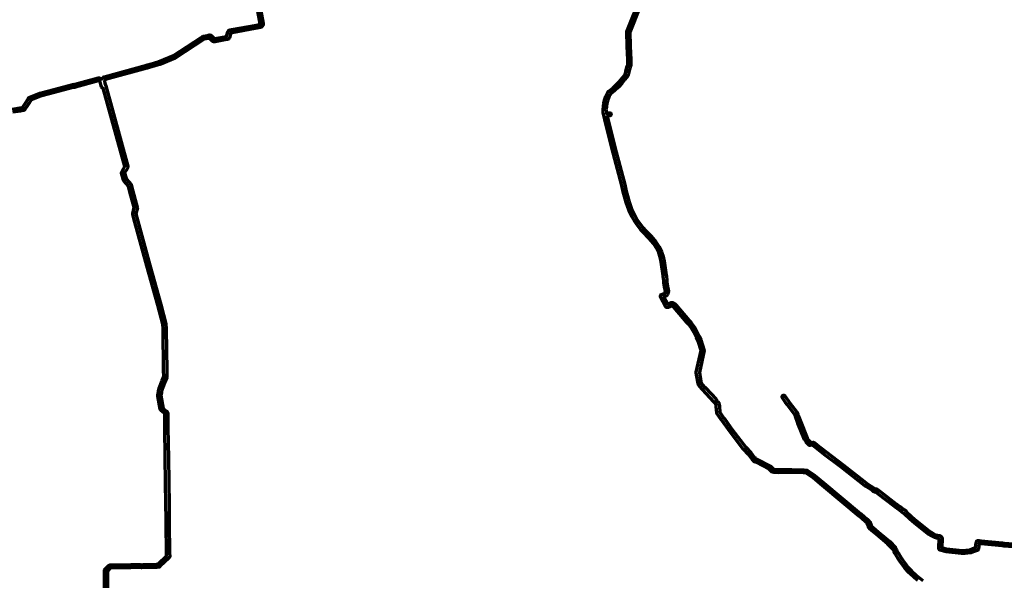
# Model space of a CAD drawing. Header units: metres. Extents: x 98902 to 136161, y 449037 to 499677.
# Tile 192 of 200: x 118147 to 121343, y 485738 to 487557. Entities that reach past the tile are written whole.
import ezdxf

# ---------------------------------------------------------------- set-up
doc = ezdxf.new("R2010")
doc.units = ezdxf.units.M
doc.layers.add('B-WE-OG-INFO_EIS VOORZORGSMAATREGEL-GV', color=7, linetype='Continuous', lineweight=70, true_color=0xfa194b)

msp = doc.modelspace()

# ---------------------------------------------------------------- linework, layer by layer
at = {"layer": 'B-WE-OG-INFO_EIS VOORZORGSMAATREGEL-GV', "flags": 128}
for points in [[(121062.5, 485737.6), (121052, 485746), (121034.9, 485761.8), (121029.3, 485767.6), (121019, 485779.9), (121005.6, 485798), (120999.3, 485807.3), (120991, 485820.5), (120991, 485820.5), (120991, 485820.5), (120986.3, 485828.4), (120985.4, 485830.9), (120985.3, 485831.7), (120984.4, 485834), (120982.4, 485837.5), (120964.3, 485856.7), (120928.8, 485886.5), (120911.3, 485901.2), (120905.2, 485906.5), (120903, 485911.3), (120902.8, 485911.9), (120902.1, 485913.3), (120902.1, 485913.3), (120902.1, 485913.3), (120902.1, 485913.3), (120902.1, 485913.3), (120897.7, 485923.4), (120891.5, 485928.6), (120891.4, 485928.7), (120891.4, 485928.7), (120871.7, 485946), (120871.6, 485946.2), (120871.4, 485946.3), (120752.3, 486045.6), (120722.6, 486070.3), (120700.2, 486085.5), (120691.6, 486086.4), (120653.7, 486087.7), (120611.5, 486087.2), (120597.2, 486087.9), (120594.9, 486087.6), (120589.9, 486089.4), (120588.3, 486090.4), (120578.9, 486099.4), (120538.1, 486121), (120535.7, 486121.1), (120531.9, 486122), (120529.9, 486123.9), (120527.4, 486127.9), (120525.4, 486129.5), (120523.8, 486131.9), (120512.7, 486146.5), (120496.4, 486163.3), (120496.3, 486163.6), (120496.1, 486163.8), (120452.2, 486220.9), (120452.1, 486221), (120452.1, 486221.1), (120446.4, 486229), (120446.4, 486229), (120446.4, 486229), (120427.7, 486255.8), (120425.9, 486257.4), (120425.6, 486257.8), (120425.2, 486258.2), (120410.6, 486279.4), (120409.8, 486281.9), (120408.3, 486301.1), (120408.3, 486301.1), (120408.3, 486301.1), (120407.7, 486309), (120402.1, 486315), (120402.1, 486315), (120400.4, 486316.9), (120400.4, 486316.9), (120400.4, 486316.9), (120363.6, 486356.7), (120363.6, 486356.7), (120363.6, 486356.7), (120363.6, 486356.7), (120363.5, 486356.7), (120362.9, 486357.6), (120362.2, 486358.2), (120350.7, 486372.8), (120348.2, 486381.6), (120343.4, 486411.3), (120343.5, 486413.2), (120359.2, 486483.5), (120349.1, 486514.5), (120344.1, 486526.2), (120335.5, 486543.3), (120329, 486554), (120325.4, 486559.1), (120317.8, 486569), (120312.8, 486574.4), (120270.3, 486624.3), (120268.6, 486626.3), (120268.6, 486626.3), (120268.5, 486626.3), (120267.6, 486627.6), (120266.6, 486628.6), (120264.5, 486629.5), (120259.6, 486627), (120259.6, 486627), (120259.6, 486627), (120252.2, 486623.4), (120250.1, 486622.8), (120247.8, 486623), (120245.1, 486624.3), (120243.5, 486626.1), (120243.5, 486626.3), (120243.2, 486626.6), (120227.8, 486656.4), (120227.7, 486656.7), (120227.5, 486657), (120227, 486659.3), (120227.3, 486661.7), (120228.4, 486663.9), (120229.7, 486665.2), (120231, 486665.9), (120241.1, 486670.1), (120243.1, 486676.3), (120242.2, 486681.4), (120242.2, 486681.4), (120242.2, 486681.4), (120241.8, 486683.8), (120241.8, 486683.8), (120238.1, 486704.4), (120238.1, 486711.1), (120236.3, 486724), (120236.3, 486724), (120235.9, 486727), (120235.9, 486727), (120229.3, 486771.8), (120226.1, 486786.9), (120221.7, 486800.4), (120214.4, 486815.8), (120204.6, 486830.6), (120189.3, 486848.2), (120171.8, 486866.2), (120163.2, 486875.7), (120150.1, 486893), (120143.5, 486902.5), (120134.8, 486917.9), (120124.2, 486940), (120116, 486963.5), (120110.3, 486983.5), (120106.6, 486998.8), (120101.3, 487019.6), (120101.3, 487019.6), (120069.7, 487141.5), (120046.4, 487233.3), (120046.4, 487233.3), (120046.4, 487233.3), (120044, 487242.6), (120044, 487242.8), (120043.9, 487243), (120043.3, 487246.4), (120043.3, 487246.4), (120043.3, 487246.4), (120041.6, 487255.8), (120041.2, 487266.2), (120041.9, 487276.7), (120043.4, 487286.7), (120045.8, 487296.5), (120050.2, 487309.5), (120052, 487313.7), (120054.4, 487318.1), (120056.7, 487321.5), (120059.7, 487325), (120072.5, 487335.3), (120083.7, 487345.5), (120094.1, 487356.6), (120103.7, 487368.5), (120112.2, 487380.7), (120114.7, 487386.5), (120114.8, 487389.1), (120114.9, 487389.7), (120115, 487390.4), (120119.5, 487406), (120120.1, 487407.2), (120121.1, 487410.2), (120121, 487421.6), (120120.9, 487428), (120119.2, 487470.2), (120118.6, 487485.2), (120118.6, 487485.2), (120118.6, 487485.2), (120118, 487503.4), (120118.1, 487503.5), (120118, 487503.6), (120118.2, 487516.9), (120118.5, 487518.6), (120210.5, 487751.8)], [(120219.8, 487748.2), (120128.2, 487515.8), (120128, 487503.6), (120128.5, 487485.6), (120129.2, 487470.6), (120130.9, 487428.3), (120130.9, 487428.3), (120130.9, 487428.2), (120131, 487421.7), (120131, 487421.7), (120131, 487421.7), (120131.1, 487409.5), (120130.3, 487406.1), (120129, 487402.9), (120124.7, 487388.2), (120124.7, 487385.6), (120123.8, 487382.2), (120120.7, 487375.4), (120111.8, 487362.6), (120101.8, 487350.2), (120090.9, 487338.6), (120079.1, 487327.8), (120067, 487318.2), (120062.8, 487312.7), (120061.1, 487309.5), (120059.6, 487306.2), (120055.4, 487293.5), (120053.2, 487284.5), (120051.8, 487275.4), (120051.2, 487266.2), (120051.5, 487257.2), (120052.2, 487253.3), (120061.1, 487255.2), (120063.1, 487255.2), (120064.9, 487254.5), (120066.3, 487253.2), (120067.1, 487251.4), (120067.1, 487249.4), (120066.4, 487247.6), (120065, 487246.2), (120063.3, 487245.4), (120054.1, 487243.4), (120056, 487235.7), (120056, 487235.7), (120079.4, 487144), (120111, 487022.1), (120111, 487022.1), (120111, 487022.1), (120116.3, 487001.2), (120116.3, 487001.2), (120116.3, 487001.2), (120120, 486986), (120125.6, 486966.4), (120133.6, 486943.6), (120143.7, 486922.4), (120151.9, 486908), (120158.1, 486898.9), (120171, 486881.9), (120179, 486873.1), (120196.7, 486854.9), (120212.4, 486836.9), (120223.3, 486820.4), (120230.9, 486804.4), (120235.9, 486789.2), (120239.2, 486773.5), (120245.7, 486728.4), (120245.7, 486728.4), (120245.7, 486728.4), (120246.2, 486725.4), (120246.2, 486725.4), (120246.2, 486725.4), (120248, 486712.1), (120248.1, 486705.6), (120251.6, 486685.7), (120251.6, 486685.6), (120251.6, 486685.6), (120252.1, 486683.1), (120252.1, 486683.1), (120253.2, 486675.6), (120250, 486665.4), (120249.2, 486663.9), (120247.5, 486662.2), (120246.2, 486661.4), (120238.2, 486658.1), (120250.8, 486633.8), (120255.2, 486636), (120255.2, 486636), (120261.7, 486639.2), (120263.9, 486639.7), (120267.1, 486639.2), (120272.6, 486636.7), (120275, 486634.1), (120275.7, 486633.2), (120276.1, 486632.9), (120277.8, 486630.9), (120277.8, 486630.9), (120277.9, 486630.9), (120320.4, 486580.9), (120325.6, 486575.3), (120333.4, 486565.1), (120337.4, 486559.4), (120344.4, 486547.9), (120353.1, 486530.5), (120358.5, 486517.9), (120369.4, 486484), (120353.5, 486411.9), (120358, 486383.5), (120359.7, 486377.4), (120369.6, 486364.9), (120371.6, 486364.4), (120373.3, 486363.1), (120407.5, 486326.1), (120409, 486323.1), (120409, 486322.3), (120409.5, 486321.8), (120409.5, 486321.8), (120409.5, 486321.8), (120416.2, 486314.5), (120417.1, 486313.1), (120417.5, 486311.5), (120418.3, 486301.8), (120418.3, 486301.8), (120419.6, 486284), (120433.1, 486264.3), (120434.9, 486262.7), (120454.6, 486234.7), (120454.6, 486234.7), (120460.2, 486226.9), (120503.8, 486170.1), (120520.1, 486153.2), (120531.8, 486137.9), (120532, 486137.4), (120532.5, 486136.9), (120533.7, 486136.2), (120534.8, 486135), (120537.2, 486131), (120539.6, 486130.9), (120541.8, 486130.3), (120584.3, 486107.9), (120594.5, 486098.3), (120595.8, 486097.8), (120611.5, 486097.2), (120653.9, 486097.7), (120692.1, 486096.3), (120692.2, 486096.3), (120692.4, 486096.3), (120702.5, 486095.3), (120704.8, 486094.5), (120728.8, 486078.2), (120758.7, 486053.3), (120877.8, 485953.9), (120877.8, 485953.9), (120877.8, 485953.9), (120878.1, 485953.7), (120878.4, 485953.5), (120898, 485936.2), (120898, 485936.2), (120905.1, 485930.2), (120906.4, 485928.4), (120911.3, 485917.2), (120911.3, 485917.2), (120911.3, 485917.2), (120911.8, 485915.7), (120912.1, 485915.2), (120913.3, 485912.6), (120917.7, 485908.9), (120935.2, 485894.2), (120971.3, 485863.8), (120989.9, 485844.2), (120991.5, 485842), (120993.6, 485838), (120995, 485833.7), (120995, 485833.4), (120995.7, 485832), (120999.5, 485825.8), (120999.5, 485825.8), (121007.7, 485812.7), (121013.9, 485803.7), (121020.3, 485794.8), (121031.7, 485780.1), (121041.9, 485768.9), (121058.6, 485753.6), (121068.7, 485745.5), (121079.2, 485737.8)], [(118122.3, 487266.6), (118147.7, 487270.7), (118156.3, 487272.4), (118162.5, 487282.1), (118169, 487292.1), (118176.1, 487303), (118177.9, 487304.9), (118206.6, 487317), (118212.3, 487318.5), (118241.6, 487326.1), (118318.6, 487347.2), (118322.8, 487347.3), (118325.2, 487347.8), (118325.9, 487348.1), (118349.7, 487354.4), (118401.7, 487368.5), (118403.5, 487368.8), (118405.4, 487368.5), (118407, 487367.9), (118413.9, 487363.9), (118417.6, 487369.8), (118419.4, 487371.5), (118421, 487372.3), (118558.5, 487410.1), (118558.5, 487410.1), (118561.5, 487410.9), (118573.5, 487414.2), (118573.5, 487414.2), (118580.9, 487416.2), (118598.6, 487421.1), (118598.6, 487421.1), (118602, 487422.1), (118646.7, 487441), (118735.6, 487499.9), (118741.1, 487503.2), (118742.8, 487503.9), (118757, 487506.4), (118757, 487506.4), (118763.3, 487507.6), (118766.5, 487507.3), (118768.1, 487506.7), (118770.1, 487505.3), (118774.2, 487500.9), (118774.2, 487500.9), (118779.4, 487495.5), (118780, 487495.5), (118780.3, 487495.7), (118817.9, 487502.2), (118818.1, 487502.2), (118818.5, 487502.4), (118822.8, 487517.6), (118824.6, 487521), (118827, 487522.9), (118829.9, 487524), (118834.8, 487524.9), (118909.4, 487538.3), (118909.4, 487538.3), (118925.2, 487541.2), (118927.5, 487543.9), (118919.8, 487584.6)], [(118929.6, 487586.4), (118937.6, 487544.5), (118937.4, 487541.3), (118936.1, 487538.7), (118932.3, 487534), (118929.7, 487532), (118911.2, 487528.4), (118911.2, 487528.4), (118911.2, 487528.4), (118836.6, 487515), (118832.3, 487514.2), (118827.7, 487498.3), (118826.6, 487496.2), (118825, 487494.6), (118822.4, 487493), (118819.8, 487492.4), (118819.7, 487492.4), (118819.6, 487492.4), (118782.1, 487485.8), (118782.1, 487485.8), (118780.1, 487485.5), (118776.4, 487485.8), (118775, 487486.4), (118773, 487487.7), (118766.9, 487494.1), (118766.9, 487494.1), (118766.9, 487494.1), (118763.7, 487497.5), (118758.7, 487496.6), (118758.7, 487496.6), (118745.5, 487494.2), (118651.8, 487432.4), (118605.7, 487412.8), (118601.4, 487411.5), (118601.4, 487411.5), (118601.3, 487411.5), (118583.5, 487406.6), (118576.1, 487404.5), (118576.1, 487404.5), (118564.2, 487401.3), (118561.2, 487400.4), (118561.2, 487400.4), (118425.1, 487363), (118422, 487358), (118423.7, 487351.7), (118423.7, 487351.7), (118426.4, 487342.3), (118498.1, 487082.1), (118498.3, 487079.4), (118497.8, 487077.7), (118492.2, 487067.8), (118492.2, 487067.8), (118489.4, 487063), (118489.4, 487063), (118487.6, 487059.9), (118492.2, 487042.9), (118492.2, 487042.3), (118493, 487040.3), (118508.7, 487022.3), (118514.6, 487001.3), (118528.8, 486949.2), (118528.9, 486946.7), (118524.1, 486926.8), (118527.2, 486915.2), (118527.2, 486915.2), (118569.6, 486760.9), (118569.6, 486760.9), (118604.8, 486633), (118604.8, 486633), (118621.8, 486570.8), (118622.7, 486554.5), (118624.3, 486419.2), (118624.3, 486419.2), (118624.3, 486419.2), (118624.6, 486399.3), (118624.5, 486398.8), (118624.6, 486398.1), (118624.3, 486396.2), (118619.3, 486383.2), (118619.2, 486383.1), (118619.2, 486383.1), (118609.2, 486358.7), (118607.8, 486351.3), (118607.3, 486348.5), (118607.3, 486348.5), (118607.3, 486348.5), (118607.2, 486348.4), (118607.2, 486348.3), (118607.2, 486348.1), (118607.2, 486348), (118605.1, 486337.4), (118605.1, 486337.4), (118613.2, 486295.4), (118613.4, 486294.9), (118615.4, 486293.4), (118615.4, 486293.4), (118615.4, 486293.4), (118623.7, 486287), (118623.7, 486287), (118623.7, 486287), (118623.7, 486287), (118623.7, 486287), (118626.2, 486284.6), (118627.4, 486282), (118627.8, 486280.1), (118628.2, 486250.1), (118628.2, 486250.1), (118628.4, 486233.7), (118628.4, 486233.7), (118628.4, 486233.7), (118629.7, 486134.8), (118629.7, 486134.8), (118629.7, 486134.8), (118631.7, 485982.8), (118632.3, 485941.3), (118632.3, 485937.6), (118632.4, 485930), (118633.8, 485822), (118634.4, 485820.5), (118634.4, 485818.8), (118633.9, 485817.4), (118633.9, 485816.8), (118632.9, 485813.2), (118631.7, 485811.4), (118603.5, 485783.9), (118603.5, 485783.9), (118601.8, 485782.2), (118600.3, 485781.2), (118597.6, 485780.2), (118591.7, 485780), (118549.2, 485779.4), (118549.2, 485779.4), (118542.2, 485778.6), (118537, 485779.3), (118536.8, 485779.3), (118522, 485779.1), (118508.3, 485778.9), (118442.3, 485778), (118432.2, 485767.5), (118432.2, 485670)], [(118422.2, 485670), (118422.2, 485768.8), (118422.8, 485771.6), (118423.9, 485773.4), (118436.6, 485786.4), (118438.5, 485787.5), (118440.7, 485788), (118508.2, 485788.9), (118521.8, 485789.1), (118536.7, 485789.3), (118536.7, 485789.3), (118536.7, 485789.3), (118536.7, 485789.3), (118536.7, 485789.3), (118539.1, 485789.2), (118542.6, 485788.6), (118547.6, 485789.4), (118548.6, 485789.3), (118549.1, 485789.4), (118591.5, 485790), (118595.5, 485790), (118596.2, 485790.6), (118596.5, 485791), (118623.9, 485817.8), (118624, 485818.9), (118623.9, 485819.5), (118622.4, 485929.8), (118622.3, 485937.5), (118622.3, 485941.2), (118621.7, 485982.7), (118619.7, 486134.6), (118619.7, 486134.6), (118618.4, 486233.6), (118618.4, 486233.6), (118618.2, 486249.9), (118618.2, 486249.9), (118618.2, 486249.9), (118617.8, 486278.9), (118617.7, 486279), (118617.6, 486279.1), (118609.3, 486285.5), (118609.3, 486285.5), (118605.4, 486288.9), (118603.7, 486292.3), (118603.6, 486292.9), (118603.5, 486293.3), (118595.3, 486335.5), (118595.3, 486335.5), (118595.3, 486335.5), (118595.1, 486338.4), (118597.4, 486349.9), (118597.4, 486349.9), (118597.4, 486349.9), (118597.4, 486349.9), (118597.4, 486350.1), (118597.4, 486350.2), (118597.5, 486350.3), (118597.5, 486350.4), (118598, 486353.1), (118599.5, 486361), (118609.9, 486386.8), (118614.6, 486398.9), (118614.6, 486399.1), (118614.6, 486399.2), (118614.3, 486419.1), (118614.3, 486419.1), (118612.7, 486554.3), (118611.9, 486569.6), (118595.2, 486630.4), (118595.2, 486630.4), (118560, 486758.3), (118560, 486758.3), (118517.5, 486912.5), (118517.5, 486912.6), (118517.5, 486912.6), (118514.1, 486925.4), (118514, 486927.9), (118518.9, 486947.8), (118504.9, 486998.7), (118499.7, 487017.5), (118484.8, 487034.5), (118483.7, 487036.3), (118482.6, 487040.1), (118482.6, 487040.2), (118482.6, 487040.3), (118477.5, 487058.8), (118477.4, 487061.2), (118478.3, 487063.8), (118480.7, 487068), (118480.7, 487068), (118483.6, 487072.9), (118483.6, 487072.9), (118488.1, 487080.7), (118417.9, 487335.1), (118417.2, 487335.1), (118415.2, 487335.8), (118413.6, 487337.1), (118412.5, 487339.3), (118411.6, 487342.2), (118411.6, 487342.2), (118411.6, 487342.2), (118407.8, 487355.9), (118403.1, 487358.6), (118352.2, 487344.7), (118328.4, 487338.4), (118328.4, 487338.4), (118324.7, 487337.4), (118320.5, 487337.3), (118244.3, 487316.5), (118214.9, 487308.8), (118209.5, 487307.4), (118183.9, 487296.8), (118177.4, 487286.7), (118170.9, 487276.6), (118163.4, 487265.3), (118161.8, 487263.8), (118159.5, 487262.9), (118149.4, 487260.9), (118123.5, 487256.7)], [(121386.9, 485845.8), (121342, 485849.1), (121341.9, 485849.2), (121341.9, 485849.1), (121337, 485849.6), (121337, 485849.6), (121336.5, 485849.7), (121336.1, 485849.7), (121266.9, 485856.6), (121266.9, 485856.6), (121266.9, 485856.6), (121262, 485857.2), (121259.3, 485838.6), (121258, 485836.7), (121256.9, 485835.6), (121255.5, 485835), (121249.1, 485833.1), (121248.2, 485832.6), (121247.9, 485832.5), (121247.7, 485832.4), (121234.5, 485827.1), (121232.8, 485826.7), (121214.8, 485825.3), (121204.5, 485824.8), (121154.1, 485829.9), (121134.5, 485836.3), (121132.3, 485837.9), (121130.7, 485840.9), (121130.3, 485843.1), (121130.4, 485844.1), (121130.3, 485844.6), (121131.6, 485872.8), (121124, 485875), (121124, 485875), (121117.6, 485876.5), (121106.7, 485882.1), (121094.9, 485889.1), (121051.9, 485923.5), (121036.9, 485936.2), (121036.8, 485936.3), (121036.7, 485936.3), (121018, 485953.7), (121010.6, 485959.5), (121010.6, 485959.5), (121003.2, 485965.2), (121003.2, 485965.2), (121003.2, 485965.2), (120988, 485977), (120987.9, 485977.2), (120987.7, 485977.4), (120987.2, 485977.6), (120933.1, 486019), (120933.1, 486019), (120933.1, 486019), (120925.8, 486024.5), (120925.3, 486024.8), (120923.1, 486024.3), (120921.4, 486024.6), (120920, 486025.4), (120915.2, 486029.3), (120894.8, 486042.2), (120894.8, 486042.2), (120894.7, 486042.2), (120891, 486044.8), (120814.1, 486104.8), (120758.8, 486146.8), (120730.9, 486168.9), (120722.1, 486175.7), (120722.1, 486175.8), (120721.8, 486176), (120721.6, 486176.1), (120712.8, 486175.4), (120711.4, 486175.8), (120710.3, 486176.7), (120700, 486186.4), (120697.5, 486190.4), (120697.5, 486190.4), (120694.4, 486195.3), (120673.3, 486248.1), (120673.2, 486248.2), (120673.2, 486248.3), (120665.6, 486269.4), (120664.3, 486271.3), (120661.5, 486278.2), (120661.1, 486278.9), (120660.8, 486279.2), (120660.6, 486279.5), (120660.4, 486279.7), (120638, 486308.6), (120633.2, 486315.5), (120633.2, 486315.5), (120633.2, 486315.5), (120622.6, 486331.1), (120621.8, 486332.9), (120621.8, 486334.9), (120622.5, 486336.7), (120623.9, 486338.1), (120625.7, 486338.8), (120627.6, 486338.8), (120629.4, 486338.1), (120630.8, 486336.7), (120641.5, 486321.2), (120641.5, 486321.2), (120646, 486314.6), (120668.3, 486285.8), (120668.3, 486285.8), (120668.3, 486285.8), (120668.9, 486284.8), (120669.9, 486283.8), (120673.2, 486276), (120674.6, 486273.9), (120682.6, 486251.8), (120703.2, 486200.2), (120706, 486195.7), (120706, 486195.7), (120706, 486195.7), (120708.1, 486192.3), (120715.4, 486185.5), (120722.5, 486186.3), (120724.4, 486186.1), (120727.4, 486184.2), (120727.4, 486184.2), (120727.5, 486184.2), (120727.5, 486184.2), (120727.6, 486184.1), (120727.8, 486183.8), (120728.2, 486183.6), (120737, 486176.9), (120737.1, 486176.8), (120737.1, 486176.8), (120764.9, 486154.7), (120820.2, 486112.8), (120889.5, 486058.5), (120900.4, 486050.5), (120914.6, 486041.8), (120920.9, 486037.5), (120921.1, 486037.3), (120921.3, 486037.2), (120924.2, 486034.9), (120925.9, 486035.2), (120927.8, 486034.7), (120930.7, 486033.3), (120939.1, 486026.9), (120939.1, 486026.9), (120993.3, 485985.6), (120993.3, 485985.6), (120993.3, 485985.6), (120993.5, 485985.4), (120993.6, 485985.3), (120993.7, 485985.1), (120994.2, 485984.9), (121003.1, 485977.9), (121004.3, 485977.9), (121006, 485977), (121009.9, 485974), (121009.9, 485973.9), (121017.4, 485968.2), (121017.4, 485968.2), (121017.4, 485968.1), (121021.2, 485965.2), (121021.2, 485965.2), (121021.2, 485965.2), (121023.9, 485963), (121025.3, 485961.2), (121025.6, 485960.3), (121043.5, 485943.8), (121058.2, 485931.3), (121100.4, 485897.5), (121111.6, 485890.8), (121121.6, 485885.7), (121126.2, 485884.8), (121126.3, 485884.7), (121126.4, 485884.7), (121132.7, 485883.1), (121137.6, 485881.2), (121140.1, 485878.8), (121140.8, 485877.5), (121141.6, 485873.6), (121140.3, 485844.9), (121155.7, 485839.8), (121205.2, 485834.8), (121231.4, 485836.6), (121241.4, 485840.8), (121244.4, 485841.9), (121244.4, 485841.9), (121244.4, 485841.9), (121244.6, 485841.9), (121246, 485842.6), (121250.1, 485843.8), (121252.5, 485861.8), (121253.5, 485864.3), (121255.1, 485866), (121257.8, 485867.3), (121260.2, 485867.4), (121261.3, 485867.2), (121262, 485867.2), (121267.9, 485866.6), (121267.9, 485866.6), (121337.1, 485859.7), (121337.2, 485859.7), (121337.7, 485859.5), (121338, 485859.6), (121342.8, 485859.1), (121387.8, 485855.8)]]:
    msp.add_lwpolyline(points, dxfattribs=at)

doc.saveas('drawing.dxf')
